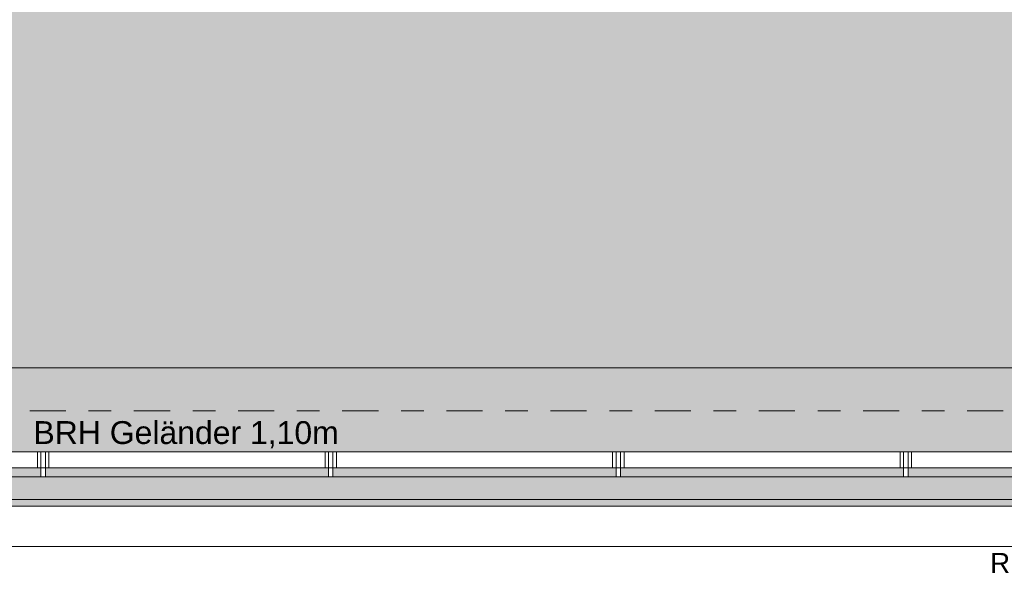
# Model space of a CAD drawing. Header units: metres. Extents: x -180 to 4, y -50 to 6.
# Tile 102 of 256: x -119.16 to -114.82, y -40.16 to -37.72. Entities that reach past the tile are written whole.
import ezdxf

# ---------------------------------------------------------------- set-up
doc = ezdxf.new("R2010")
doc.units = ezdxf.units.M
doc.header["$LTSCALE"] = 0.05
doc.linetypes.add('Linienart-53', pattern=[5.291531, 3.175, -1.058062, 0.352704, -0.705764])
for name, color, linetype, lineweight, true_color in [('30 -33 Aussenwände- 7 Fassade_ Elemente', 7, 'Continuous', 9, 0x00aacc), ('30 -36 Dächer- 3 Dachbeläge', 7, 'Continuous', 15, 0x9999ff), ('30 -36 Dächer- 3 Dachbeläge Gründach', 250, 'Continuous', 9, 0x333333), ('30 -36 Dächer- 4 Dachbekleidungen', 7, 'Continuous', 9, 0xccccff), ('70 -72 Beschriftung- 1 Beschriftung allgemein', 7, 'Continuous', 9, 0xff6633)]:
    doc.layers.add(name, color=color, linetype=linetype, lineweight=lineweight, true_color=true_color)
for name, color, linetype, lineweight in [('40 -41 Abwasser_Wasser_Gas- 2 Wasser-1', 7, 'Continuous', 15), ('70 -71 Achsen- 1 Gebäudeachsen', 7, 'Linienart-53', 18), ('Keine', 7, 'Continuous', 9)]:
    doc.layers.add(name, color=color, linetype=linetype, lineweight=lineweight)
doc.styles.add('Arial', font='arial.ttf')

# ---------------------------------------------------------------- blocks, each defined once
blk = doc.blocks.new('Gruppe-6654')
at = {"layer": '70 -72 Beschriftung- 1 Beschriftung allgemein', "insert": (-114.621, -40.0727), "char_height": 0.0881, "attachment_point": 2, "line_spacing_factor": 0.969685, "style": 'Arial'}
blk.add_mtext('RR DN70', dxfattribs=at)
at = {"color": 255}
blk.add_wipeout([(-114.6513, -39.9215), (-114.6494, -39.9186), (-114.6473, -39.916), (-114.6449, -39.9135), (-114.6423, -39.9113), (-114.6395, -39.9093), (-114.6365, -39.9076), (-114.6333, -39.9063), (-114.6301, -39.9052), (-114.6267, -39.9045), (-114.6233, -39.9041), (-114.6199, -39.9041), (-114.6164, -39.9043), (-114.6131, -39.9049), (-114.6097, -39.9059), (-114.6066, -39.9072), (-114.6035, -39.9087), (-114.6006, -39.9106), (-114.5979, -39.9127), (-114.5955, -39.9151), (-114.5932, -39.9177), (-114.5913, -39.9206), (-114.5896, -39.9236), (-114.5882, -39.9267), (-114.5872, -39.93), (-114.5865, -39.9333), (-114.5861, -39.9367), (-114.586, -39.9402), (-114.5863, -39.9436), (-114.5869, -39.947), (-114.5879, -39.9503), (-114.5891, -39.9535), (-114.5907, -39.9565), (-114.5926, -39.9594), (-114.5947, -39.9621), (-114.5971, -39.9646), (-114.5997, -39.9668), (-114.6025, -39.9688), (-114.6055, -39.9704), (-114.6087, -39.9718), (-114.6119, -39.9728), (-114.6153, -39.9736), (-114.6187, -39.974), (-114.6221, -39.974), (-114.6256, -39.9737), (-114.6289, -39.9731), (-114.6323, -39.9722), (-114.6354, -39.9709), (-114.6385, -39.9693), (-114.6414, -39.9675), (-114.6441, -39.9653), (-114.6465, -39.963), (-114.6488, -39.9603), (-114.6507, -39.9575), (-114.6524, -39.9545), (-114.6538, -39.9514), (-114.6548, -39.9481), (-114.6555, -39.9447), (-114.6559, -39.9413), (-114.656, -39.9379), (-114.6557, -39.9345), (-114.6551, -39.9311), (-114.6541, -39.9278), (-114.6529, -39.9246)], dxfattribs=at).dxf.layer = '40 -41 Abwasser_Wasser_Gas- 2 Wasser-1'
at = {"layer": '40 -41 Abwasser_Wasser_Gas- 2 Wasser-1', "flags": 128}
blk.add_lwpolyline([(-114.6513, -39.9215), (-114.6494, -39.9186), (-114.6473, -39.916), (-114.6449, -39.9135), (-114.6423, -39.9113), (-114.6395, -39.9093), (-114.6365, -39.9076), (-114.6333, -39.9063), (-114.6301, -39.9052), (-114.6267, -39.9045), (-114.6233, -39.9041), (-114.6199, -39.9041), (-114.6164, -39.9043), (-114.6131, -39.9049), (-114.6097, -39.9059), (-114.6066, -39.9072), (-114.6035, -39.9087), (-114.6006, -39.9106), (-114.5979, -39.9127), (-114.5955, -39.9151), (-114.5932, -39.9177), (-114.5913, -39.9206), (-114.5896, -39.9236), (-114.5882, -39.9267), (-114.5872, -39.93), (-114.5865, -39.9333), (-114.5861, -39.9367), (-114.586, -39.9402), (-114.5863, -39.9436), (-114.5869, -39.947), (-114.5879, -39.9503), (-114.5891, -39.9535), (-114.5907, -39.9565), (-114.5926, -39.9594), (-114.5947, -39.9621), (-114.5971, -39.9646), (-114.5997, -39.9668), (-114.6025, -39.9688), (-114.6055, -39.9704), (-114.6087, -39.9718), (-114.6119, -39.9728), (-114.6153, -39.9736), (-114.6187, -39.974), (-114.6221, -39.974), (-114.6256, -39.9737), (-114.6289, -39.9731), (-114.6323, -39.9722), (-114.6354, -39.9709), (-114.6385, -39.9693), (-114.6414, -39.9675), (-114.6441, -39.9653), (-114.6465, -39.963), (-114.6488, -39.9603), (-114.6507, -39.9575), (-114.6524, -39.9545), (-114.6538, -39.9514), (-114.6548, -39.9481), (-114.6555, -39.9447), (-114.6559, -39.9413), (-114.656, -39.9379), (-114.6557, -39.9345), (-114.6551, -39.9311), (-114.6541, -39.9278), (-114.6529, -39.9246)], close=True, dxfattribs=at)
blk = doc.blocks.new('Gruppe-6676')
at = {"layer": '40 -41 Abwasser_Wasser_Gas- 2 Wasser-1', "color": 7}
blk.add_blockref('Gruppe-6654', (0, 0), dxfattribs=at)
blk = doc.blocks.new('Gruppe-8424')
at = {"layer": '70 -72 Beschriftung- 1 Beschriftung allgemein', "insert": (-119.0969, -39.4918), "char_height": 0.100689, "attachment_point": 1, "line_spacing_factor": 0.970891, "style": 'Arial'}
blk.add_mtext('BRH Geländer 1,10m', dxfattribs=at)
blk = doc.blocks.new('Gruppe-8586')
at = {"color": 255}
blk.add_wipeout([(-119.0643, -39.697), (-119.0643, -39.627), (-119.0443, -39.627), (-119.0443, -39.697)], dxfattribs=at).dxf.layer = '30 -36 Dächer- 4 Dachbekleidungen'
at = {"layer": '30 -36 Dächer- 4 Dachbekleidungen', "flags": 128}
for points in [[(-119.0793, -39.697), (-119.0793, -39.627), (-119.0643, -39.627)], [(-119.0643, -39.697), (-119.0643, -39.627), (-119.0443, -39.627), (-119.0443, -39.697)], [(-119.0293, -39.697), (-119.0293, -39.627), (-119.0443, -39.627)]]:
    blk.add_lwpolyline(points, dxfattribs=at)
at = {"color": 255}
blk.add_wipeout([(-119.0443, -39.737), (-119.0443, -39.697), (-119.0643, -39.697), (-119.0643, -39.737)], dxfattribs=at).dxf.layer = '30 -36 Dächer- 4 Dachbekleidungen'
at = {"layer": '30 -36 Dächer- 4 Dachbekleidungen', "flags": 128}
blk.add_lwpolyline([(-119.0443, -39.737), (-119.0443, -39.697), (-119.0643, -39.697), (-119.0643, -39.737)], close=True, dxfattribs=at)
blk = doc.blocks.new('Gruppe-8587')
at = {"color": 255}
blk.add_wipeout([(-117.7977, -39.697), (-117.7977, -39.627), (-117.7777, -39.627), (-117.7777, -39.697)], dxfattribs=at).dxf.layer = '30 -36 Dächer- 4 Dachbekleidungen'
at = {"layer": '30 -36 Dächer- 4 Dachbekleidungen', "flags": 128}
for points in [[(-117.8127, -39.697), (-117.8127, -39.627), (-117.7977, -39.627)], [(-117.7977, -39.697), (-117.7977, -39.627), (-117.7777, -39.627), (-117.7777, -39.697)], [(-117.7627, -39.697), (-117.7627, -39.627), (-117.7777, -39.627)]]:
    blk.add_lwpolyline(points, dxfattribs=at)
at = {"color": 255}
blk.add_wipeout([(-117.7777, -39.737), (-117.7777, -39.697), (-117.7977, -39.697), (-117.7977, -39.737)], dxfattribs=at).dxf.layer = '30 -36 Dächer- 4 Dachbekleidungen'
at = {"layer": '30 -36 Dächer- 4 Dachbekleidungen', "flags": 128}
blk.add_lwpolyline([(-117.7777, -39.737), (-117.7777, -39.697), (-117.7977, -39.697), (-117.7977, -39.737)], close=True, dxfattribs=at)
blk = doc.blocks.new('Gruppe-8588')
at = {"color": 255}
blk.add_wipeout([(-116.531, -39.697), (-116.531, -39.627), (-116.511, -39.627), (-116.511, -39.697)], dxfattribs=at).dxf.layer = '30 -36 Dächer- 4 Dachbekleidungen'
at = {"layer": '30 -36 Dächer- 4 Dachbekleidungen', "flags": 128}
for points in [[(-116.546, -39.697), (-116.546, -39.627), (-116.531, -39.627)], [(-116.531, -39.697), (-116.531, -39.627), (-116.511, -39.627), (-116.511, -39.697)], [(-116.496, -39.697), (-116.496, -39.627), (-116.511, -39.627)]]:
    blk.add_lwpolyline(points, dxfattribs=at)
at = {"color": 255}
blk.add_wipeout([(-116.511, -39.737), (-116.511, -39.697), (-116.531, -39.697), (-116.531, -39.737)], dxfattribs=at).dxf.layer = '30 -36 Dächer- 4 Dachbekleidungen'
at = {"layer": '30 -36 Dächer- 4 Dachbekleidungen', "flags": 128}
blk.add_lwpolyline([(-116.511, -39.737), (-116.511, -39.697), (-116.531, -39.697), (-116.531, -39.737)], close=True, dxfattribs=at)
blk = doc.blocks.new('Gruppe-8589')
at = {"color": 255}
blk.add_wipeout([(-115.2643, -39.697), (-115.2643, -39.627), (-115.2443, -39.627), (-115.2443, -39.697)], dxfattribs=at).dxf.layer = '30 -36 Dächer- 4 Dachbekleidungen'
at = {"layer": '30 -36 Dächer- 4 Dachbekleidungen', "flags": 128}
for points in [[(-115.2793, -39.697), (-115.2793, -39.627), (-115.2643, -39.627)], [(-115.2643, -39.697), (-115.2643, -39.627), (-115.2443, -39.627), (-115.2443, -39.697)], [(-115.2293, -39.697), (-115.2293, -39.627), (-115.2443, -39.627)]]:
    blk.add_lwpolyline(points, dxfattribs=at)
at = {"color": 255}
blk.add_wipeout([(-115.2443, -39.737), (-115.2443, -39.697), (-115.2643, -39.697), (-115.2643, -39.737)], dxfattribs=at).dxf.layer = '30 -36 Dächer- 4 Dachbekleidungen'
at = {"layer": '30 -36 Dächer- 4 Dachbekleidungen', "flags": 128}
blk.add_lwpolyline([(-115.2443, -39.737), (-115.2443, -39.697), (-115.2643, -39.697), (-115.2643, -39.737)], close=True, dxfattribs=at)
blk = doc.blocks.new('Gruppe-8878')
at = {"layer": '30 -36 Dächer- 3 Dachbeläge Gründach', "linetype": 'Continuous', "lineweight": 0, "true_color": 0xe7eedf, "transparency": 33554687}
blk.add_hatch(color=254, dxfattribs=at).paths.add_polyline_path([(-100.01799996, -31.79404198), (-100.01799996, -31.61704198), (-100.31099996, -31.61704198), (-100.31099996, -12.39704198), (-159.47099996, -12.39704198), (-159.47099996, -39.25704198), (-99.61099996, -39.25704198), (-99.61099996, -31.79404198)])
at = {"layer": '30 -36 Dächer- 3 Dachbeläge Gründach', "flags": 128}
blk.add_lwpolyline([(-100.01799996, -31.79404198), (-100.01799996, -31.61704198), (-100.31099996, -31.61704198), (-100.31099996, -12.39704198), (-159.47099996, -12.39704198), (-159.47099996, -39.25704198), (-99.61099996, -39.25704198), (-99.61099996, -31.79404198)], close=True, dxfattribs=at)
at = {"color": 255}
blk.add_wipeout([(-122.15099996, -39.86704198), (-114.69099996, -39.86704198), (-114.69099996, -40.04404198), (-122.15099996, -40.04404198)], dxfattribs=at).dxf.layer = '30 -33 Aussenwände- 7 Fassade_ Elemente'
at = {"layer": '30 -33 Aussenwände- 7 Fassade_ Elemente', "flags": 128}
blk.add_lwpolyline([(-122.15099996, -39.86704198), (-114.69099996, -39.86704198), (-114.69099996, -40.04404198), (-122.15099996, -40.04404198)], close=True, dxfattribs=at)
at = {"color": 255, "linetype": 'Continuous', "lineweight": 9, "transparency": 33554687}
blk.add_wipeout([(-99.13099996, -31.79404198), (-99.13099996, -39.73704198), (-129.83124836, -39.73704198), (-129.83124836, -39.25704198), (-100.31099996, -39.25704198), (-100.31099996, -12.71704198), (-129.83124836, -12.71704198), (-129.83124836, -12.23704198), (-100.01799996, -12.23704198), (-100.01799996, -31.12704198), (-99.83999996, -31.12704198), (-99.83999996, -31.61604198), (-99.35099996, -31.61604198), (-99.35099996, -31.79404198)], dxfattribs=at).dxf.layer = '30 -36 Dächer- 3 Dachbeläge'
at = {"layer": '30 -36 Dächer- 3 Dachbeläge', "linetype": 'Continuous', "lineweight": 9, "transparency": 33554687}
h = blk.add_hatch(dxfattribs=at)
h.set_pattern_fill('{914A209A-ED12-11EE-87B6-5CE', style=0, pattern_type=2)
h.set_pattern_definition([(-22, (-91.4235, -34.937042), (-0.018555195, 0.04226461), [0.000625, -0.061875]), (14, (-91.415251, -34.959718), (-0.0371103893, -0.0278327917), [0.000625, -0.030625]), (-3.77456, (-91.474014, -34.97415), (-0.01958604, 0.065974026), [0.00028186, -0.093671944]), (-68, (-91.30392, -34.91024), (0.1926424, 0.04407994), [0.00028125, -0.09346875]), (96, (-91.437934, -35.001983), (-0.036105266, -0.06319548), [0.0005625, -0.0931875]), (132, (-91.4101, -34.97828), (0.040202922, 0.004123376), [0.0003125, -0.0621875]), (-17, (-91.442055, -34.96178), (0.0930531, 0.028928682), [0.000625, -0.061875]), (-145, (-91.4369, -34.956625), (0.06266964, -0.040092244), [0.000625, -0.061875]), (-137, (-91.45133, -34.953533), (0.049444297, -0.02123569), [0.000625, -0.061875])])
h.paths.add_polyline_path([(-100.01799996, -31.12704198), (-99.83999996, -31.12704198), (-99.83999996, -31.61604198), (-99.35099996, -31.61604198), (-99.35099996, -31.79404198), (-99.13099996, -31.79404198), (-99.13099996, -39.73704198), (-160.51099996, -39.73704198), (-160.51099996, -31.61704198), (-159.93099996, -31.61704198), (-159.93099996, -12.23704198), (-100.01799996, -12.23704198)])
h.paths.add_polyline_path([(-159.47099996, -39.25704198), (-100.31099996, -39.25704198), (-100.31099996, -12.71704198), (-159.47099996, -12.71704198)])
at = {"layer": '30 -36 Dächer- 3 Dachbeläge', "linetype": 'Continuous', "lineweight": 0}
blk.add_hatch(color=254, dxfattribs=at).paths.add_polyline_path([(-160.64099996, -31.58704198), (-160.64099996, -39.86704198), (-99.00099996, -39.86704198), (-99.00099996, -31.79404198), (-99.13099996, -31.79404198), (-99.13099996, -39.73704198), (-160.51099996, -39.73704198), (-160.51099996, -31.58704198)])
at = {"layer": '30 -36 Dächer- 3 Dachbeläge', "color": 161, "linetype": 'Continuous', "lineweight": 9, "true_color": 0x9999ff, "transparency": 33554687, "flags": 128}
for points in [[(-100.01799996, -31.12704198), (-99.83999996, -31.12704198), (-99.83999996, -31.61604198), (-99.35099996, -31.61604198), (-99.35099996, -31.79404198), (-99.13099996, -31.79404198), (-99.13099996, -39.73704198), (-160.51099996, -39.73704198), (-160.51099996, -31.61704198), (-159.93099996, -31.61704198), (-159.93099996, -12.23704198), (-100.01799996, -12.23704198)], [(-159.47099996, -39.25704198), (-100.31099996, -39.25704198), (-100.31099996, -12.71704198), (-159.47099996, -12.71704198)]]:
    blk.add_lwpolyline(points, close=True, dxfattribs=at)
at = {"layer": '30 -36 Dächer- 3 Dachbeläge', "flags": 128}
blk.add_lwpolyline([(-160.64099996, -31.58704198), (-160.64099996, -39.86704198), (-99.00099996, -39.86704198), (-99.00099996, -31.79404198), (-99.13099996, -31.79404198), (-99.13099996, -39.73704198), (-160.51099996, -39.73704198), (-160.51099996, -31.58704198)], dxfattribs=at)
at = {"color": 255}
blk.add_wipeout([(-160.47099996, -39.69704198), (-99.17099996, -39.69704198), (-99.17099996, -31.79404198), (-99.24099996, -31.79404198), (-99.24099996, -39.62704198), (-160.47099996, -39.62704198)], dxfattribs=at).dxf.layer = '30 -36 Dächer- 4 Dachbekleidungen'
at = {"layer": '30 -36 Dächer- 4 Dachbekleidungen', "flags": 128}
blk.add_lwpolyline([(-160.47099996, -39.69704198), (-99.17099996, -39.69704198), (-99.17099996, -31.79404198), (-99.24099996, -31.79404198), (-99.24099996, -39.62704198), (-160.47099996, -39.62704198)], close=True, dxfattribs=at)
at = {"layer": '70 -72 Beschriftung- 1 Beschriftung allgemein', "color": 7}
blk.add_blockref('Gruppe-8424', (0, 0), dxfattribs=at)
for name in ['Gruppe-8586', 'Gruppe-8587', 'Gruppe-8588', 'Gruppe-8589']:
    blk.add_blockref(name, (0, 0), dxfattribs=at)
blk = doc.blocks.new('_OG3_2D (2D)')
at = {"layer": '70 -72 Beschriftung- 1 Beschriftung allgemein', "color": 7}
blk.add_blockref('Gruppe-6676', (0, 0), dxfattribs=at)
at = {"layer": '30 -33 Aussenwände- 7 Fassade_ Elemente', "flags": 128}
blk.add_lwpolyline([(-99.03099996, -31.79404198), (-99.03099996, -39.83704198), (-160.61099996, -39.83704198), (-160.61099996, -31.58704198), (-160.81799996, -31.58704198)], dxfattribs=at)
at = {"layer": '70 -72 Beschriftung- 1 Beschriftung allgemein', "color": 7}
blk.add_blockref('Gruppe-8878', (0, 0), dxfattribs=at)
blk = doc.blocks.new('_Achsen (3D)')
at = {"layer": '70 -71 Achsen- 1 Gebäudeachsen', "transparency": 33554687}
blk.add_line((-179.668, -39.447), (3.826, -39.447), dxfattribs=at)

msp = doc.modelspace()

# ---------------------------------------------------------------- block references
at = {"layer": 'Keine', "color": 1}
msp.add_blockref('_OG3_2D (2D)', (0, 0), dxfattribs=at)

# ---------------------------------------------------------------- next in the draw order: block references
msp.add_blockref('_Achsen (3D)', (0, 0), dxfattribs=at)

doc.saveas('drawing.dxf')
